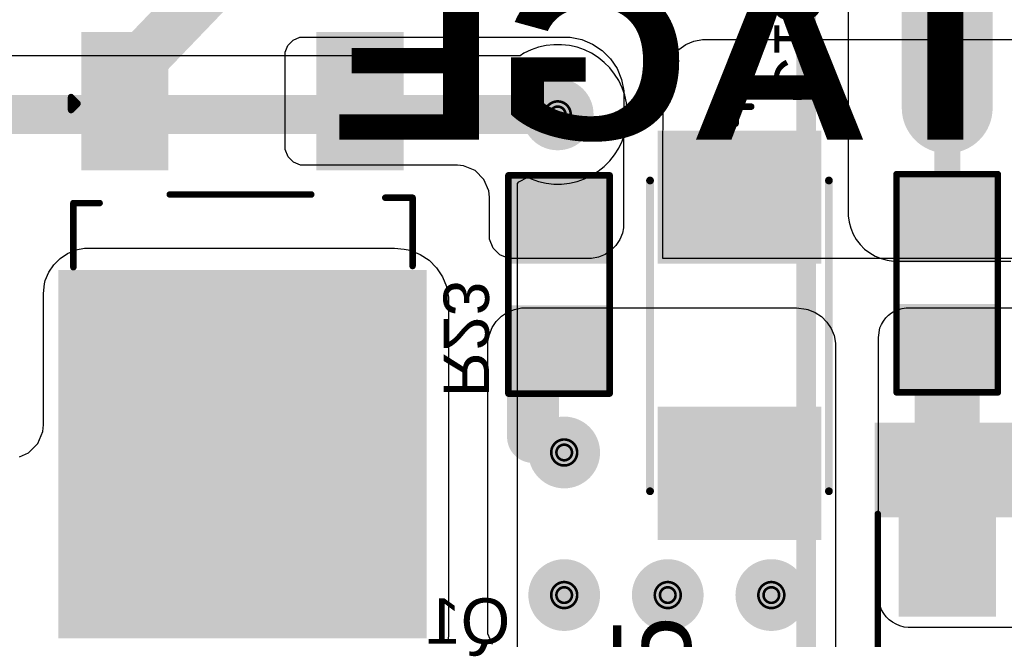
# Model space of a CAD drawing. Header units: inches. Extents: x 0 to 11.2, y -0.2 to 5.5.
# Tile 3 of 57: x 0.636 to 1.394, y 0.636 to 1.113. Entities that reach past the tile are written whole.
import ezdxf

# ---------------------------------------------------------------- set-up
doc = ezdxf.new("R2010")
doc.units = ezdxf.units.IN
doc.header["$MEASUREMENT"] = 0
for name, color, linetype in [('Bottom Layer', 5, 'Continuous'), ('Bottom Overlay', 54, 'Continuous'), ('Bottom Paste', 16, 'Continuous'), ('Bottom Solder', 6, 'Continuous'), ('Drill Drawing', 1, 'Continuous'), ('Top Layer', 1, 'Continuous'), ('Top Overlay', 2, 'Continuous'), ('Top Solder', 216, 'Continuous'), ('Via Holes', 16, 'Continuous')]:
    doc.layers.add(name, color=color, linetype=linetype)
doc.styles.add('Arial', font='txt', dxfattribs={"height": 0.2})
doc.styles.add('Arial Black', font='txt', dxfattribs={"height": 0.2})

# ---------------------------------------------------------------- blocks, each defined once
blk = doc.blocks.new('FTEFD25_037_2')
at = {"layer": 'Top Overlay', "style": 'Arial'}
blk.add_text('5', height=0.06, dxfattribs=at).set_placement((-0.374, -0.41033))
blk = doc.blocks.new('R___1206_B_31')
at = {"layer": 'Bottom Layer'}
for points in [[(-0.08, 0.035), (-0.02, 0.035), (-0.02, -0.035), (-0.08, -0.035)], [(0.02, 0.035), (0.08, 0.035), (0.08, -0.035), (0.02, -0.035)]]:
    blk.add_hatch(color=5, dxfattribs=at).paths.add_polyline_path(points)
at = {"layer": 'Bottom Paste'}
for points in [[(-0.08, 0.035), (-0.02, 0.035), (-0.02, -0.035), (-0.08, -0.035)], [(0.02, 0.035), (0.08, 0.035), (0.08, -0.035), (0.02, -0.035)]]:
    blk.add_hatch(color=16, dxfattribs=at).paths.add_polyline_path(points)
at = {"layer": 'Bottom Solder'}
for points in [[(-0.084, 0.039), (-0.016, 0.039), (-0.016, -0.039), (-0.084, -0.039)], [(0.016, 0.039), (0.084, 0.039), (0.084, -0.039), (0.016, -0.039)]]:
    blk.add_hatch(color=6, dxfattribs=at).paths.add_polyline_path(points)
at = {"layer": 'Bottom Overlay', "const_width": 0.005}
for points in [[(-0.084, 0.039), (0.084, 0.039)], [(-0.084, 0.039), (-0.084, -0.039)], [(0.084, 0.039), (0.084, -0.039)], [(-0.084, -0.039), (0.084, -0.039)]]:
    blk.add_lwpolyline(points, dxfattribs=at)
at = {"layer": 'Bottom Overlay', "const_width": 0.0025}
for points in [[(-0.08525, 0.039, 1), (-0.08275, 0.039, 1)], [(-0.08525, 0.039, 1), (-0.08275, 0.039, 1)], [(0.08275, 0.039, 1), (0.08525, 0.039, 1)], [(0.08275, 0.039, 1), (0.08525, 0.039, 1)], [(-0.08525, -0.039, 1), (-0.08275, -0.039, 1)], [(-0.08525, -0.039, 1), (-0.08275, -0.039, 1)], [(0.08275, -0.039, 1), (0.08525, -0.039, 1)], [(0.08275, -0.039, 1), (0.08525, -0.039, 1)]]:
    blk.add_lwpolyline(points, format="xyb", close=True, dxfattribs=at)
blk = doc.blocks.new('R___1206_B_35')
at = {"layer": 'Bottom Layer'}
for points in [[(-0.08, 0.035), (-0.02, 0.035), (-0.02, -0.035), (-0.08, -0.035)], [(0.02, 0.035), (0.08, 0.035), (0.08, -0.035), (0.02, -0.035)]]:
    blk.add_hatch(color=5, dxfattribs=at).paths.add_polyline_path(points)
at = {"layer": 'Bottom Paste'}
for points in [[(-0.08, 0.035), (-0.02, 0.035), (-0.02, -0.035), (-0.08, -0.035)], [(0.02, 0.035), (0.08, 0.035), (0.08, -0.035), (0.02, -0.035)]]:
    blk.add_hatch(color=16, dxfattribs=at).paths.add_polyline_path(points)
at = {"layer": 'Bottom Solder'}
for points in [[(-0.084, 0.039), (-0.016, 0.039), (-0.016, -0.039), (-0.084, -0.039)], [(0.016, 0.039), (0.084, 0.039), (0.084, -0.039), (0.016, -0.039)]]:
    blk.add_hatch(color=6, dxfattribs=at).paths.add_polyline_path(points)
at = {"layer": 'Bottom Overlay', "const_width": 0.005}
for points in [[(-0.084, -0.039), (-0.084, 0.039)], [(0.084, 0.039), (-0.084, 0.039)], [(0.084, -0.039), (0.084, 0.039)], [(0.084, -0.039), (-0.084, -0.039)]]:
    blk.add_lwpolyline(points, dxfattribs=at)
at = {"layer": 'Bottom Overlay', "const_width": 0.0025}
for points in [[(-0.08525, 0.039, 1), (-0.08275, 0.039, 1)], [(-0.08525, 0.039, 1), (-0.08275, 0.039, 1)], [(0.08275, 0.039, 1), (0.08525, 0.039, 1)], [(0.08275, 0.039, 1), (0.08525, 0.039, 1)], [(-0.08525, -0.039, 1), (-0.08275, -0.039, 1)], [(-0.08525, -0.039, 1), (-0.08275, -0.039, 1)], [(0.08275, -0.039, 1), (0.08525, -0.039, 1)], [(0.08275, -0.039, 1), (0.08525, -0.039, 1)]]:
    blk.add_lwpolyline(points, format="xyb", close=True, dxfattribs=at)
blk = doc.blocks.new('TO_252_2L_B_50')
at = {"layer": 'Bottom Layer'}
for points in [[(-0.12008, 0.18504), (-0.06102, 0.18504), (-0.06102, 0.08661), (-0.12008, 0.08661)], [(0.06102, 0.18504), (0.12008, 0.18504), (0.12008, 0.08661), (0.06102, 0.08661)], [(-0.1378, 0.00197), (0.1378, 0.00197), (0.1378, -0.27362), (-0.1378, -0.27362)]]:
    blk.add_hatch(color=5, dxfattribs=at).paths.add_polyline_path(points)
at = {"layer": 'Bottom Paste'}
for points in [[(-0.12008, 0.18504), (-0.06102, 0.18504), (-0.06102, 0.08661), (-0.12008, 0.08661)], [(0.06102, 0.18504), (0.12008, 0.18504), (0.12008, 0.08661), (0.06102, 0.08661)], [(-0.1378, 0.00197), (0.1378, 0.00197), (0.1378, -0.27362), (-0.1378, -0.27362)]]:
    blk.add_hatch(color=16, dxfattribs=at).paths.add_polyline_path(points)
at = {"layer": 'Bottom Solder'}
for points in [[(-0.12408, 0.18904), (-0.05702, 0.18904), (-0.05702, 0.08261), (-0.12408, 0.08261)], [(0.05702, 0.18904), (0.12408, 0.18904), (0.12408, 0.08261), (0.05702, 0.08261)], [(-0.1418, 0.00597), (0.1418, 0.00597), (0.1418, -0.27762), (-0.1418, -0.27762)]]:
    blk.add_hatch(color=6, dxfattribs=at).paths.add_polyline_path(points)
at = {"layer": 'Bottom Overlay', "const_width": 0.005}
for points in [[(-0.132, 0.129), (-0.132, 0.139)], [(-0.132, 0.139), (-0.127, 0.134)], [(-0.132, 0.129), (-0.127, 0.134)], [(-0.056, 0.064), (0.053, 0.064)], [(0.11, 0.06153), (0.13105, 0.06153)], [(0.13105, 0.00894), (0.13105, 0.06153)], [(-0.13022, 0.008), (-0.13022, 0.05737)], [(-0.13022, 0.05737), (-0.11, 0.05737)]]:
    blk.add_lwpolyline(points, dxfattribs=at)
at = {"layer": 'Bottom Overlay', "const_width": 0.0025}
for points in [[(-0.13325, 0.139, 1), (-0.13075, 0.139, 1)], [(-0.13325, 0.139, 1), (-0.13075, 0.139, 1)], [(-0.13325, 0.129, 1), (-0.13075, 0.129, 1)], [(-0.13325, 0.129, 1), (-0.13075, 0.129, 1)], [(-0.12825, 0.134, 1), (-0.12575, 0.134, 1)], [(-0.12825, 0.134, 1), (-0.12575, 0.134, 1)], [(-0.05725, 0.064, 1), (-0.05475, 0.064, 1)], [(0.05175, 0.064, 1), (0.05425, 0.064, 1)], [(0.10875, 0.06153, 1), (0.11125, 0.06153, 1)], [(0.1298, 0.06153, 1), (0.1323, 0.06153, 1)], [(0.1298, 0.06153, 1), (0.1323, 0.06153, 1)], [(-0.13147, 0.05737, 1), (-0.12897, 0.05737, 1)], [(-0.13147, 0.05737, 1), (-0.12897, 0.05737, 1)], [(-0.11125, 0.05737, 1), (-0.10875, 0.05737, 1)], [(-0.13147, 0.008, 1), (-0.12897, 0.008, 1)], [(0.1298, 0.00894, 1), (0.1323, 0.00894, 1)]]:
    blk.add_lwpolyline(points, format="xyb", close=True, dxfattribs=at)
blk = doc.blocks.new('C____C_B_69')
at = {"layer": 'Bottom Layer'}
for points in [[(-0.15354, 0.05906), (-0.05906, 0.05906), (-0.05906, -0.05906), (-0.15354, -0.05906)], [(0.05906, 0.05906), (0.15354, 0.05906), (0.15354, -0.05906), (0.05906, -0.05906)]]:
    blk.add_hatch(color=5, dxfattribs=at).paths.add_polyline_path(points)
at = {"layer": 'Bottom Paste'}
for points in [[(-0.15354, 0.05906), (-0.05906, 0.05906), (-0.05906, -0.05906), (-0.15354, -0.05906)], [(0.05906, 0.05906), (0.15354, 0.05906), (0.15354, -0.05906), (0.05906, -0.05906)]]:
    blk.add_hatch(color=16, dxfattribs=at).paths.add_polyline_path(points)
at = {"layer": 'Bottom Solder'}
for points in [[(-0.15754, 0.06306), (-0.05506, 0.06306), (-0.05506, -0.06306), (-0.15754, -0.06306)], [(0.05506, 0.06306), (0.15754, 0.06306), (0.15754, -0.06306), (0.05506, -0.06306)]]:
    blk.add_hatch(color=6, dxfattribs=at).paths.add_polyline_path(points)
at = {"layer": 'Bottom Overlay'}
for points, const_width in [([(0.12008, 0.0689), (-0.1191, 0.0689)], 0.006), ([(-0.17593, -0.01698), (-0.17593, 0.00902)], 0.005), ([(-0.16293, -0.00298), (-0.18893, -0.00298)], 0.005), ([(0.12008, -0.0689), (-0.1191, -0.0689)], 0.006)]:
    blk.add_lwpolyline(points, dxfattribs=dict(at, const_width=const_width))
for points, const_width in [([(-0.1206, 0.0689, 1), (-0.1176, 0.0689, 1)], 0.003), ([(0.11858, 0.0689, 1), (0.12158, 0.0689, 1)], 0.003), ([(-0.17718, 0.00902, 1), (-0.17468, 0.00902, 1)], 0.0025), ([(-0.19018, -0.00298, 1), (-0.18768, -0.00298, 1)], 0.0025), ([(-0.16418, -0.00298, 1), (-0.16168, -0.00298, 1)], 0.0025), ([(-0.17718, -0.01698, 1), (-0.17468, -0.01698, 1)], 0.0025), ([(-0.1206, -0.0689, 1), (-0.1176, -0.0689, 1)], 0.003), ([(0.11858, -0.0689, 1), (0.12158, -0.0689, 1)], 0.003)]:
    blk.add_lwpolyline(points, format="xyb", close=True, dxfattribs=dict(at, const_width=const_width))
blk = doc.blocks.new('SMA_B_87')
at = {"layer": 'Bottom Layer'}
for points in [[(-0.12795, 0.03346), (-0.02953, 0.03346), (-0.02953, -0.03346), (-0.12795, -0.03346)], [(0.02953, 0.03346), (0.12795, 0.03346), (0.12795, -0.03346), (0.02953, -0.03346)]]:
    blk.add_hatch(color=5, dxfattribs=at).paths.add_polyline_path(points)
at = {"layer": 'Bottom Overlay'}
for points in [[(-0.175, -0.05598), (-0.12906, -0.05598), (-0.12906, 0.05597), (-0.175, 0.05597)], [(-0.12992, 0.03638), (-0.1022, 0.03638), (-0.1022, 0.05598), (-0.12992, 0.05598)], [(-0.12992, -0.05598), (-0.1022, -0.05598), (-0.1022, -0.03638), (-0.12992, -0.03638)]]:
    blk.add_hatch(color=54, dxfattribs=at).paths.add_polyline_path(points)
at = {"layer": 'Bottom Paste'}
for points in [[(-0.12795, 0.03346), (-0.02953, 0.03346), (-0.02953, -0.03346), (-0.12795, -0.03346)], [(0.02953, 0.03346), (0.12795, 0.03346), (0.12795, -0.03346), (0.02953, -0.03346)]]:
    blk.add_hatch(color=16, dxfattribs=at).paths.add_polyline_path(points)
at = {"layer": 'Bottom Solder'}
for points in [[(-0.13195, 0.03746), (-0.02553, 0.03746), (-0.02553, -0.03746), (-0.13195, -0.03746)], [(0.02553, 0.03746), (0.13195, 0.03746), (0.13195, -0.03746), (0.02553, -0.03746)]]:
    blk.add_hatch(color=6, dxfattribs=at).paths.add_polyline_path(points)
at = {"layer": 'Bottom Overlay', "const_width": 0.005}
for points in [[(0.08115, 0.05345), (-0.10465, 0.05345)], [(0.08115, 0.03985), (0.08115, 0.05345)], [(0.08115, -0.05345), (0.08115, -0.03985)], [(0.08115, -0.05345), (-0.10465, -0.05345)]]:
    blk.add_lwpolyline(points, dxfattribs=at)
at = {"layer": 'Bottom Overlay', "const_width": 0.0025}
for points in [[(-0.1059, 0.05345, 1), (-0.1034, 0.05345, 1)], [(0.0799, 0.05345, 1), (0.0824, 0.05345, 1)], [(0.0799, 0.05345, 1), (0.0824, 0.05345, 1)], [(0.0799, 0.03985, 1), (0.0824, 0.03985, 1)], [(0.0799, -0.03985, 1), (0.0824, -0.03985, 1)], [(-0.1059, -0.05345, 1), (-0.1034, -0.05345, 1)], [(0.0799, -0.05345, 1), (0.0824, -0.05345, 1)], [(0.0799, -0.05345, 1), (0.0824, -0.05345, 1)]]:
    blk.add_lwpolyline(points, format="xyb", close=True, dxfattribs=at)

msp = doc.modelspace()

# ---------------------------------------------------------------- hatches: boundary and pattern name
at = {"layer": 'Bottom Layer'}
h = msp.add_hatch(color=5, dxfattribs=at)
edge = h.paths.add_edge_path()
edge.add_arc((1.05, 1.04), 0.02362, 0, 360)
h = msp.add_hatch(color=5, dxfattribs=at)
edge = h.paths.add_edge_path()
edge.add_arc((1.35, 1.045), 0.02362, 0, 360)
h = msp.add_hatch(color=5, dxfattribs=at)
edge = h.paths.add_edge_path()
edge.add_arc((1.055, 0.77976), 0.02362, 0, 360)
h = msp.add_hatch(color=5, dxfattribs=at)
edge = h.paths.add_edge_path()
edge.add_arc((1.055, 0.67), 0.02362, 0, 360)
h = msp.add_hatch(color=5, dxfattribs=at)
edge = h.paths.add_edge_path()
edge.add_arc((1.13476, 0.67), 0.02362, 0, 360)
h = msp.add_hatch(color=5, dxfattribs=at)
edge = h.paths.add_edge_path()
edge.add_arc((1.21453, 0.67), 0.02362, 0, 360)
at = {"layer": 'Bottom Solder'}
h = msp.add_hatch(color=6, dxfattribs=at)
edge = h.paths.add_edge_path()
edge.add_arc((1.35, 1.045), 0.02762, 0, 360)
h = msp.add_hatch(color=6, dxfattribs=at)
edge = h.paths.add_edge_path()
edge.add_arc((1.05, 1.04), 0.02762, 0, 360)
h = msp.add_hatch(color=6, dxfattribs=at)
edge = h.paths.add_edge_path()
edge.add_arc((1.055, 0.77976), 0.02762, 0, 360)
h = msp.add_hatch(color=6, dxfattribs=at)
edge = h.paths.add_edge_path()
edge.add_arc((1.055, 0.67), 0.02762, 0, 360)
h = msp.add_hatch(color=6, dxfattribs=at)
edge = h.paths.add_edge_path()
edge.add_arc((1.13476, 0.67), 0.02762, 0, 360)
h = msp.add_hatch(color=6, dxfattribs=at)
edge = h.paths.add_edge_path()
edge.add_arc((1.21453, 0.67), 0.02762, 0, 360)
at = {"layer": 'Top Layer'}
h = msp.add_hatch(color=1, dxfattribs=at)
edge = h.paths.add_edge_path()
edge.add_arc((1.05, 1.04), 0.02362, 0, 360)
h = msp.add_hatch(color=1, dxfattribs=at)
edge = h.paths.add_edge_path()
edge.add_arc((1.35, 1.045), 0.02362, 0, 360)
h = msp.add_hatch(color=1, dxfattribs=at)
edge = h.paths.add_edge_path()
edge.add_arc((1.055, 0.77976), 0.02362, 0, 360)
h = msp.add_hatch(color=1, dxfattribs=at)
edge = h.paths.add_edge_path()
edge.add_arc((1.055, 0.67), 0.02362, 0, 360)
h = msp.add_hatch(color=1, dxfattribs=at)
edge = h.paths.add_edge_path()
edge.add_arc((1.13476, 0.67), 0.02362, 0, 360)
h = msp.add_hatch(color=1, dxfattribs=at)
edge = h.paths.add_edge_path()
edge.add_arc((1.21453, 0.67), 0.02362, 0, 360)
at = {"layer": 'Top Solder'}
h = msp.add_hatch(color=216, dxfattribs=at)
edge = h.paths.add_edge_path()
edge.add_arc((1.35, 1.045), 0.02762, 0, 360)
h = msp.add_hatch(color=216, dxfattribs=at)
edge = h.paths.add_edge_path()
edge.add_arc((1.05, 1.04), 0.02762, 0, 360)
h = msp.add_hatch(color=216, dxfattribs=at)
edge = h.paths.add_edge_path()
edge.add_arc((1.055, 0.77976), 0.02762, 0, 360)
h = msp.add_hatch(color=216, dxfattribs=at)
edge = h.paths.add_edge_path()
edge.add_arc((1.055, 0.67), 0.02762, 0, 360)
h = msp.add_hatch(color=216, dxfattribs=at)
edge = h.paths.add_edge_path()
edge.add_arc((1.13476, 0.67), 0.02762, 0, 360)
h = msp.add_hatch(color=216, dxfattribs=at)
edge = h.paths.add_edge_path()
edge.add_arc((1.21453, 0.67), 0.02762, 0, 360)
at = {"layer": 'Via Holes'}
h = msp.add_hatch(color=7, dxfattribs=at)
edge = h.paths.add_edge_path()
edge.add_arc((1.35, 1.045), 0.01181, 0, 360)
h = msp.add_hatch(color=7, dxfattribs=at)
edge = h.paths.add_edge_path()
edge.add_arc((1.05, 1.04), 0.01181, 0, 360)
h = msp.add_hatch(color=7, dxfattribs=at)
edge = h.paths.add_edge_path()
edge.add_arc((1.055, 0.77976), 0.01181, 0, 360)
h = msp.add_hatch(color=7, dxfattribs=at)
edge = h.paths.add_edge_path()
edge.add_arc((1.055, 0.67), 0.01181, 0, 360)
h = msp.add_hatch(color=7, dxfattribs=at)
edge = h.paths.add_edge_path()
edge.add_arc((1.13476, 0.67), 0.01181, 0, 360)
h = msp.add_hatch(color=7, dxfattribs=at)
edge = h.paths.add_edge_path()
edge.add_arc((1.21453, 0.67), 0.01181, 0, 360)

# ---------------------------------------------------------------- linework, layer by layer
at = {"layer": 'Bottom Layer'}
for p, q in [((0.84, 1.08786), (0.84219, 1.09314)), ((0.84219, 1.09314), (0.84623, 1.09718)), ((0.84623, 1.09718), (0.85151, 1.09937)), ((0.85151, 1.09937), (0.85437, 1.09937)), ((0.85437, 1.09937), (1.05512, 1.09937)), ((0.85437, 1.09937), (0.85437, 1.09937)), ((1.05512, 1.09937), (1.05963, 1.09937)), ((1.05963, 1.09937), (1.06848, 1.09761)), ((1.06848, 1.09761), (1.07682, 1.09416)), ((1.07682, 1.09416), (1.08433, 1.08914)), ((1.14324, 1.09004), (1.14879, 1.09375)), ((1.14879, 1.09375), (1.15496, 1.09631)), ((1.15496, 1.09631), (1.16151, 1.09761)), ((1.16151, 1.09761), (1.16485, 1.09761)), ((1.16485, 1.09761), (1.42739, 1.09761)), ((1.16485, 1.09761), (1.16485, 1.09761)), ((0.84, 1.085), (0.84, 1.08786)), ((0.84, 1.01595), (0.84, 1.085)), ((1.08433, 1.08914), (1.09071, 1.08276)), ((1.1348, 1.07976), (1.13851, 1.08532)), ((1.13851, 1.08532), (1.14324, 1.09004)), ((1.09071, 1.08276), (1.09573, 1.07525)), ((1.13225, 1.07359), (1.1348, 1.07976)), ((1.09573, 1.07525), (1.09918, 1.06691)), ((1.13094, 1.06704), (1.13225, 1.07359)), ((1.09918, 1.06691), (1.10094, 1.05806)), ((1.13094, 1.06002), (1.13094, 1.06704)), ((1.10094, 1.05806), (1.10094, 1.05354)), ((1.1312, 1.05806), (1.13094, 1.06002)), ((1.1312, 1.05354), (1.1312, 1.05806)), ((1.10094, 1.05354), (1.10094, 1.05354)), ((1.10094, 1.05354), (1.10094, 1.02861)), ((1.1312, 1.02861), (1.1312, 1.05354)), ((1.1312, 1.05354), (1.1312, 1.05354)), ((1.10094, 1.02861), (1.10069, 1.02664)), ((1.10069, 1.02664), (1.10069, 1.02354)), ((1.13094, 1.02664), (1.1312, 1.02861)), ((1.13094, 0.92906), (1.13094, 1.02664)), ((1.10069, 1.02354), (1.10069, 0.95262)), ((0.84, 1.01296), (0.84, 1.01595)), ((0.84228, 1.00745), (0.84, 1.01296)), ((0.8465, 1.00323), (0.84228, 1.00745)), ((0.85202, 1.00095), (0.8465, 1.00323)), ((0.97271, 1.00095), (0.85202, 1.00095)), ((0.97752, 1.00047), (0.97271, 1.00095)), ((0.98641, 0.99679), (0.97752, 1.00047)), ((0.99321, 0.98999), (0.98641, 0.99679)), ((0.99689, 0.98111), (0.99321, 0.98999)), ((0.99736, 0.9763), (0.99689, 0.98111)), ((0.99736, 0.94769), (0.99736, 0.9763)), ((1.09988, 0.94859), (1.09781, 0.94357)), ((1.10069, 0.95262), (1.09988, 0.94859)), ((0.99736, 0.94399), (0.99736, 0.94769)), ((1.0002, 0.93714), (0.99736, 0.94399)), ((1.09781, 0.94357), (1.09479, 0.93906)), ((0.66669, 0.92919), (0.67242, 0.93302)), ((0.67242, 0.93302), (0.67879, 0.93566)), ((0.67879, 0.93566), (0.68555, 0.937)), ((0.68555, 0.937), (0.689, 0.937)), ((0.689, 0.937), (0.92429, 0.937)), ((0.92429, 0.937), (0.92429, 0.937)), ((0.92429, 0.937), (0.92429, 0.937)), ((0.92429, 0.937), (0.92429, 0.937)), ((0.92429, 0.937), (0.93165, 0.93635)), ((0.93165, 0.93635), (0.93645, 0.9354)), ((0.93645, 0.9354), (0.94405, 0.93225)), ((1.00544, 0.93189), (1.0002, 0.93714)), ((1.09094, 0.93521), (1.08643, 0.93219)), ((1.09479, 0.93906), (1.09094, 0.93521)), ((0.66181, 0.92431), (0.66669, 0.92919)), ((0.94405, 0.93225), (0.95088, 0.92769)), ((0.95088, 0.92769), (0.95669, 0.92188)), ((1.01229, 0.92906), (1.00544, 0.93189)), ((1.07336, 0.92906), (1.01229, 0.92906)), ((1.07608, 0.92906), (1.07336, 0.92906)), ((1.07336, 0.92906), (1.07336, 0.92906)), ((1.08141, 0.93012), (1.07608, 0.92906)), ((1.08643, 0.93219), (1.08141, 0.93012)), ((1.2575, 0.92906), (1.13094, 0.92906)), ((1.43, 0.92905), (1.2575, 0.92906)), ((0.65534, 0.91221), (0.65798, 0.91858)), ((0.65798, 0.91858), (0.66181, 0.92431)), ((0.95669, 0.92188), (0.96125, 0.91505)), ((0.65484, 0.90965), (0.65534, 0.91221)), ((0.96125, 0.91505), (0.9644, 0.90745)), ((0.654, 0.902), (0.65484, 0.90965)), ((0.9644, 0.90745), (0.966, 0.89939)), ((0.654, 0.801), (0.654, 0.902)), ((0.654, 0.902), (0.654, 0.902)), ((0.966, 0.89939), (0.966, 0.89529)), ((0.966, 0.89529), (0.966, 0.641)), ((1.00667, 0.88459), (1.01137, 0.88773)), ((1.01137, 0.88773), (1.0166, 0.8899)), ((1.0166, 0.8899), (1.02215, 0.891)), ((1.02215, 0.891), (1.02498, 0.891)), ((1.02498, 0.891), (1.234, 0.891)), ((1.234, 0.891), (1.234, 0.891)), ((1.234, 0.891), (1.234, 0.891)), ((1.234, 0.891), (1.234, 0.891)), ((1.234, 0.891), (1.24135, 0.89013)), ((1.24135, 0.89013), (1.24275, 0.88985)), ((1.24275, 0.88985), (1.24821, 0.88759)), ((1.24821, 0.88759), (1.25312, 0.8843)), ((1.3071, 0.8872), (1.30969, 0.88869)), ((1.30969, 0.88869), (1.31245, 0.88984)), ((1.31245, 0.88984), (1.31533, 0.89061)), ((1.31533, 0.89061), (1.31829, 0.891)), ((1.31829, 0.891), (1.31979, 0.891)), ((1.31979, 0.891), (1.42799, 0.891)), ((0.99953, 0.87588), (1.00267, 0.88059)), ((1.00267, 0.88059), (1.00667, 0.88459)), ((1.25312, 0.8843), (1.2573, 0.88012)), ((1.2573, 0.88012), (1.26059, 0.87521)), ((1.29931, 0.87831), (1.3008, 0.8809)), ((1.3008, 0.8809), (1.30262, 0.88327)), ((1.30262, 0.88327), (1.30473, 0.88538)), ((1.30473, 0.88538), (1.3071, 0.8872)), ((0.99736, 0.87066), (0.99953, 0.87588)), ((1.26059, 0.87521), (1.26285, 0.86975)), ((1.297, 0.86821), (1.29823, 0.87571)), ((1.29823, 0.87571), (1.29931, 0.87831)), ((0.99626, 0.86511), (0.99736, 0.87066)), ((0.99626, 0.64462), (0.99626, 0.86511)), ((1.26285, 0.86975), (1.264, 0.86395)), ((1.297, 0.66793), (1.297, 0.86821)), ((1.264, 0.86395), (1.264, 0.861)), ((1.264, 0.861), (1.264, 0.279)), ((0.6535, 0.79593), (0.654, 0.801)), ((0.64962, 0.78655), (0.6535, 0.79593)), ((0.64244, 0.77938), (0.64962, 0.78655)), ((0.63539, 0.77646), (0.64244, 0.77938)), ((1.29742, 0.66474), (1.297, 0.66793)), ((1.29825, 0.66163), (1.29742, 0.66474)), ((1.29948, 0.65866), (1.29825, 0.66163)), ((1.30109, 0.65587), (1.29948, 0.65866)), ((1.30305, 0.65332), (1.30109, 0.65587)), ((1.30532, 0.65105), (1.30305, 0.65332)), ((0.99627, 0.64027), (0.99626, 0.64462)), ((1.30787, 0.64909), (1.30532, 0.65105)), ((1.31066, 0.64748), (1.30787, 0.64909)), ((1.31363, 0.64625), (1.31066, 0.64748)), ((1.31674, 0.64542), (1.31363, 0.64625)), ((1.31993, 0.645), (1.31674, 0.64542)), ((1.32154, 0.645), (1.31993, 0.645)), ((1.32592, 0.645), (1.32154, 0.645)), ((1.3265, 0.64507), (1.32592, 0.645)), ((1.3271, 0.64505), (1.3265, 0.64507)), ((1.32769, 0.64509), (1.3271, 0.64505)), ((1.42765, 0.64509), (1.32769, 0.64509)), ((0.966, 0.63824), (0.96492, 0.63283)), ((0.966, 0.641), (0.966, 0.641)), ((0.966, 0.641), (0.966, 0.63824)), ((0.99976, 0.63193), (0.99627, 0.64027))]:
    msp.add_line(p, q, dxfattribs=at)
for points, const_width in [([(0.71893, 1.07133), (0.79321, 1.14865)], 0.04), ([(1.35, 0.96), (1.35, 1.045)], 0.02), ([(1.35, 0.70648), (1.35, 0.86)], 0.05), ([(1.031, 0.79171), (1.031, 0.85906)], 0.04)]:
    msp.add_lwpolyline(points, dxfattribs=dict(at, const_width=const_width))
for points, const_width in [([(0.70893, 1.07133, 1), (0.72893, 1.07133, 1)], 0.02), ([(1.345, 1.045, 1), (1.355, 1.045, 1)], 0.01), ([(1.345, 0.96, 1), (1.355, 0.96, 1)], 0.01), ([(1.3375, 0.86, 1), (1.3625, 0.86, 1)], 0.025), ([(1.021, 0.85906, 1), (1.041, 0.85906, 1)], 0.02), ([(1.021, 0.79171, 1), (1.041, 0.79171, 1)], 0.02), ([(1.3375, 0.70648, 1), (1.3625, 0.70648, 1)], 0.025)]:
    msp.add_lwpolyline(points, format="xyb", close=True, dxfattribs=dict(at, const_width=const_width))
at = {"layer": 'Drill Drawing'}
for points, const_width in [([(1.36, 1.045, 1), (1.34, 1.045, 1)], 0.002), ([(1.06, 1.04, 1), (1.04, 1.04, 1)], 0.002), ([(1.056, 1.04, 1), (1.044, 1.04, 1)], 0.002), ([(1.356, 1.045, 1), (1.344, 1.045, 1)], 0.002), ([(1.0395, 1.04, 1), (1.0405, 1.04, 1)], 0.001), ([(1.0435, 1.04, 1), (1.0445, 1.04, 1)], 0.001), ([(1.0555, 1.04, 1), (1.0565, 1.04, 1)], 0.001), ([(1.0595, 1.04, 1), (1.0605, 1.04, 1)], 0.001), ([(1.3395, 1.045, 1), (1.3405, 1.045, 1)], 0.001), ([(1.3435, 1.045, 1), (1.3445, 1.045, 1)], 0.001), ([(1.3555, 1.045, 1), (1.3565, 1.045, 1)], 0.001), ([(1.3595, 1.045, 1), (1.3605, 1.045, 1)], 0.001), ([(1.065, 0.77976, 1), (1.045, 0.77976, 1)], 0.002), ([(1.061, 0.77976, 1), (1.049, 0.77976, 1)], 0.002), ([(1.0445, 0.77976, 1), (1.0455, 0.77976, 1)], 0.001), ([(1.0485, 0.77976, 1), (1.0495, 0.77976, 1)], 0.001), ([(1.0605, 0.77976, 1), (1.0615, 0.77976, 1)], 0.001), ([(1.0645, 0.77976, 1), (1.0655, 0.77976, 1)], 0.001), ([(1.065, 0.67, 1), (1.045, 0.67, 1)], 0.002), ([(1.061, 0.67, 1), (1.049, 0.67, 1)], 0.002), ([(1.14476, 0.67, 1), (1.12476, 0.67, 1)], 0.002), ([(1.14076, 0.67, 1), (1.12876, 0.67, 1)], 0.002), ([(1.22453, 0.67, 1), (1.20453, 0.67, 1)], 0.002), ([(1.22053, 0.67, 1), (1.20853, 0.67, 1)], 0.002), ([(1.0445, 0.67, 1), (1.0455, 0.67, 1)], 0.001), ([(1.0485, 0.67, 1), (1.0495, 0.67, 1)], 0.001), ([(1.0605, 0.67, 1), (1.0615, 0.67, 1)], 0.001), ([(1.0645, 0.67, 1), (1.0655, 0.67, 1)], 0.001), ([(1.12426, 0.67, 1), (1.12526, 0.67, 1)], 0.001), ([(1.12826, 0.67, 1), (1.12926, 0.67, 1)], 0.001), ([(1.14026, 0.67, 1), (1.14126, 0.67, 1)], 0.001), ([(1.14426, 0.67, 1), (1.14526, 0.67, 1)], 0.001), ([(1.20403, 0.67, 1), (1.20503, 0.67, 1)], 0.001), ([(1.20803, 0.67, 1), (1.20903, 0.67, 1)], 0.001), ([(1.22003, 0.67, 1), (1.22103, 0.67, 1)], 0.001), ([(1.22403, 0.67, 1), (1.22503, 0.67, 1)], 0.001)]:
    msp.add_lwpolyline(points, format="xyb", close=True, dxfattribs=dict(at, const_width=const_width))
at = {"layer": 'Top Layer'}
for p, q in [((1.27371, 1.1605), (1.27371, 0.96434)), ((1.041, 1.09295), (1.03513, 1.09161)), ((1.04699, 1.09362), (1.041, 1.09295)), ((1.05301, 1.09362), (1.04699, 1.09362)), ((1.059, 1.09295), (1.05301, 1.09362)), ((1.06487, 1.09161), (1.059, 1.09295)), ((1.02098, 1.0851), (0.5293, 1.0851)), ((1.02402, 1.08701), (1.02098, 1.0851)), ((1.02945, 1.08962), (1.02402, 1.08701)), ((1.03513, 1.09161), (1.02945, 1.08962)), ((1.07055, 1.08962), (1.06487, 1.09161)), ((1.07598, 1.08701), (1.07055, 1.08962)), ((1.08108, 1.0838), (1.07598, 1.08701)), ((1.08579, 1.08005), (1.08108, 1.0838)), ((1.09005, 1.07579), (1.08579, 1.08005)), ((1.0938, 1.07108), (1.09005, 1.07579)), ((1.09701, 1.06598), (1.0938, 1.07108)), ((1.09962, 1.06055), (1.09701, 1.06598)), ((1.10161, 1.05487), (1.09962, 1.06055)), ((1.10295, 1.049), (1.10161, 1.05487)), ((1.10362, 1.04301), (1.10295, 1.049)), ((1.10362, 1.03699), (1.10362, 1.04301)), ((1.10295, 1.031), (1.10362, 1.03699)), ((1.09962, 1.01945), (1.10161, 1.02513)), ((1.10161, 1.02513), (1.10295, 1.031)), ((1.09701, 1.01402), (1.09962, 1.01945)), ((1.09005, 1.00421), (1.0938, 1.00892)), ((1.0938, 1.00892), (1.09701, 1.01402)), ((1.08579, 0.99995), (1.09005, 1.00421)), ((1.07598, 0.99299), (1.08108, 0.9962)), ((1.08108, 0.9962), (1.08579, 0.99995)), ((1.019, 0.9867), (1.0201, 0.98808)), ((1.019, 0.519), (1.019, 0.9867)), ((1.0201, 0.98808), (1.027, 0.99156)), ((1.027, 0.99156), (1.02945, 0.99038)), ((1.02945, 0.99038), (1.03513, 0.98839)), ((1.03513, 0.98839), (1.041, 0.98705)), ((1.041, 0.98705), (1.04699, 0.98638)), ((1.04699, 0.98638), (1.05301, 0.98638)), ((1.05301, 0.98638), (1.059, 0.98705)), ((1.059, 0.98705), (1.06487, 0.98839)), ((1.06487, 0.98839), (1.07055, 0.99038)), ((1.07055, 0.99038), (1.07598, 0.99299)), ((1.27371, 0.96434), (1.27379, 0.9619)), ((1.27379, 0.9619), (1.27443, 0.95707)), ((1.27443, 0.95707), (1.27569, 0.95236)), ((1.27569, 0.95236), (1.27756, 0.94785)), ((1.27756, 0.94785), (1.28, 0.94363)), ((1.28, 0.94363), (1.28296, 0.93976)), ((1.28296, 0.93976), (1.28641, 0.93631)), ((1.28641, 0.93631), (1.29028, 0.93334)), ((1.29028, 0.93334), (1.29451, 0.9309)), ((1.29451, 0.9309), (1.29901, 0.92903)), ((1.29901, 0.92903), (1.30373, 0.92777)), ((1.30373, 0.92777), (1.30856, 0.92713)), ((1.30856, 0.92713), (1.311, 0.92705)), ((1.311, 0.92705), (1.39905, 0.92705))]:
    msp.add_line(p, q, dxfattribs=at)
for points, const_width in [([(1.35, 1.045), (1.35, 1.27347)], 0.07), ([(0.50945, 1.04), (1.05, 1.04)], 0.03)]:
    msp.add_lwpolyline(points, dxfattribs=dict(at, const_width=const_width))
for points, const_width in [([(1.3325, 1.045, 1), (1.3675, 1.045, 1)], 0.035), ([(1.0425, 1.04, 1), (1.0575, 1.04, 1)], 0.015)]:
    msp.add_lwpolyline(points, format="xyb", close=True, dxfattribs=dict(at, const_width=const_width))
at = {"layer": 'Top Overlay', "const_width": 0.015}
msp.add_lwpolyline([(1.24135, 0.4495), (1.24135, 1.5125)], dxfattribs=at)

# ---------------------------------------------------------------- block references
for name, p, rotation in [('FTEFD25_037_2', (0.74222, 0.98109), 90), ('C____C_B_69', (1.19, 0.87), 270), ('R___1206_B_31', (1.051, 0.90906), 90), ('R___1206_B_35', (1.35, 0.91), 270), ('SMA_B_87', (1.35, 0.62774), 270)]:
    msp.add_blockref(name, p, dxfattribs=dict(rotation=rotation))
msp.add_blockref('TO_252_2L_B_50', (0.80719, 0.91433))

# ---------------------------------------------------------------- texts
at = {"layer": 'Bottom Overlay', "text_generation_flag": 2}
for s, height, rotation, style, p in [('HIGH VOLTAGE', 0.12, 360, 'Arial Black', (2.33456, 1.02059)), ('C13', 0.035, 270, 'Arial', (1.21693, 1.0485)), ('R23', 0.035, 270, 'Arial', (0.96206, 0.8224))]:
    msp.add_text(s, height=height, rotation=rotation, dxfattribs=dict(at, style=style)).set_placement(p)
at = {"layer": 'Bottom Overlay', "style": 'Arial', "text_generation_flag": 2}
msp.add_text('Q1', height=0.035, dxfattribs=at).set_placement((1.01333, 0.63251))

doc.saveas('drawing.dxf')
